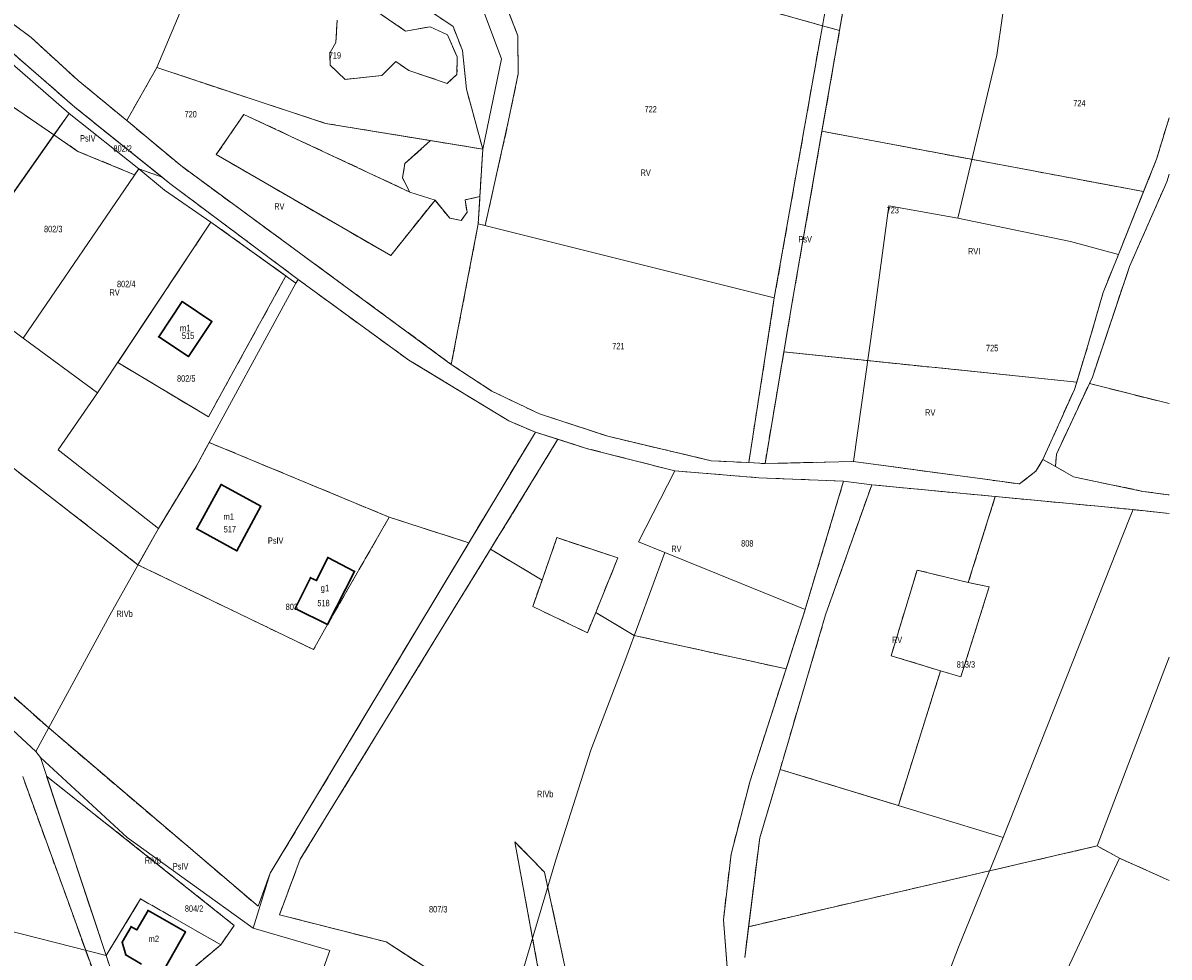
# Model space of a CAD drawing. Header units: metres. Extents: x 7498273 to 7499989, y 5499795 to 5500810.
# Tile 39 of 40: x 7499721 to 7499989, y 5500478 to 5500697. Entities that reach past the tile are written whole.
import ezdxf

# ---------------------------------------------------------------- set-up
doc = ezdxf.new("R2010")
doc.units = ezdxf.units.M
doc.header["$MEASUREMENT"] = 0
doc.linetypes.add('2.25_0.75', pattern=[3, 2.25, -0.75])
doc.layers.get('0').update_dxf_attribs({"color": 2})
for name, color, linetype, lineweight in [('209-oznaczenie konturu klasyfikacyjnego', 7, 'Continuous', 0), ('211-numer działki ewidencyjnej', 7, 'Continuous', 0), ('217-kontur klasyfikacyjny', 7, 'Continuous', 0), ('218-kontur użytku gruntowego', 7, 'Continuous', 0), ('219-działka ewidencyjna', 7, 'Continuous', 0), ('312-budynek ewidencyjny', 7, 'Continuous', 0), ('312-oznaczenie budynku ewidencyjnego', 7, 'Continuous', 0), ('312-oznaczenie budynku ewidencyjnego-Atr117', 7, 'Continuous', 0), ('Punkt budynku', 7, 'Continuous', 0)]:
    doc.layers.add(name, color=color, linetype=linetype, lineweight=lineweight)
doc.styles.get("Standard").update_dxf_attribs({"font": 'Working1250.shx', "width": 0.75})

# ---------------------------------------------------------------- blocks, each defined once
blk = doc.blocks.new('PUNKTBUD')
at = {"color": 0}
blk.add_circle((0, 0), 0.09, dxfattribs=at)

msp = doc.modelspace()

# ---------------------------------------------------------------- linework, layer by layer
at = {"layer": '217-kontur klasyfikacyjny', "color": 3, "linetype": '2.25_0.75', "lineweight": 13, "flags": 128}
for points in [[(7499691.53, 5500716.43), (7499722.55, 5500693.26)], [(7499907.75, 5500695.97), (7499910.86, 5500713.53)], [(7499911.74, 5500694.85), (7499914.73, 5500712.05)], [(7499836.46, 5500693.62), (7499833.37, 5500701.67)], [(7499803.48, 5500699.32), (7499810.16, 5500694.75)], [(7499821.31, 5500695.78), (7499816.55, 5500699.03)], [(7499895.06, 5500699.53), (7499907.75, 5500695.97)], [(7499732.77, 5500676.94), (7499710.9, 5500695.99)], [(7499793.87, 5500692.04), (7499794.18, 5500697.3)], [(7499810.16, 5500694.75), (7499815.98, 5500695.74)], [(7499815.98, 5500695.74), (7499819.99, 5500693.84)], [(7499823.52, 5500690.2), (7499821.31, 5500695.78)], [(7499907.75, 5500695.97), (7499896.49, 5500632.28)], [(7499911.74, 5500694.85), (7499907.75, 5500695.97)], [(7499722.55, 5500693.26), (7499733.56, 5500683.18)], [(7499819.99, 5500693.84), (7499822.28, 5500688.71)], [(7499836.54, 5500684.7), (7499836.46, 5500693.62)], [(7499907.64, 5500671.3), (7499911.74, 5500694.85)], [(7499792.45, 5500689.54), (7499793.87, 5500692.04)], [(7499824.44, 5500681.15), (7499823.52, 5500690.2)], [(7499792.58, 5500686.79), (7499792.45, 5500689.54)], [(7499807.88, 5500687.62), (7499804.62, 5500684.31)], [(7499810.98, 5500685.52), (7499807.88, 5500687.62)], [(7499822.28, 5500688.71), (7499822.22, 5500684.61)], [(7499727.91, 5500670.43), (7499705.92, 5500685.43)], [(7499744.93, 5500673.82), (7499751.95, 5500686.19)], [(7499751.95, 5500686.19), (7499791.46, 5500673.13)], [(7499796.03, 5500683.41), (7499792.58, 5500686.79)], [(7499819.93, 5500682.48), (7499810.98, 5500685.52)], [(7499733.56, 5500683.18), (7499744.93, 5500673.82)], [(7499804.62, 5500684.31), (7499796.03, 5500683.41)], [(7499822.22, 5500684.61), (7499819.93, 5500682.48)], [(7499834.23, 5500673.46), (7499836.54, 5500684.7)], [(7499828.25, 5500667.1), (7499824.44, 5500681.15)], [(7499753.2, 5500660.55), (7499732.77, 5500676.94)], [(7499765.9, 5500665.82), (7499772.34, 5500675.25)], [(7499772.34, 5500675.25), (7499811.21, 5500657.07)], [(7499985.95, 5500664.76), (7499988.876, 5500674.454)], [(7499744.93, 5500673.82), (7499757.58, 5500663.24)], [(7499791.46, 5500673.13), (7499816.06, 5500669.1)], [(7499828.82, 5500649.2), (7499834.23, 5500673.46)], [(7499733.52, 5500666.58), (7499727.91, 5500670.43)], [(7499810.02, 5500663.71), (7499816.06, 5500669.1)], [(7499816.06, 5500669.1), (7499828.25, 5500667.1)], [(7499900.9, 5500632.59), (7499907.64, 5500671.3)], [(7499982.92, 5500657.17), (7499907.64, 5500671.3)], [(7499746.78, 5500661.13), (7499733.52, 5500666.58)], [(7499828.25, 5500667.1), (7499827.59, 5500656)], [(7499806.72, 5500642.18), (7499765.9, 5500665.82)], [(7499809.45, 5500660.39), (7499810.02, 5500663.71)], [(7499982.92, 5500657.17), (7499985.95, 5500664.76)], [(7499747.73, 5500662.52), (7499746.78, 5500661.13)], [(7499753.2, 5500660.55), (7499747.73, 5500662.52)], [(7499757.58, 5500663.24), (7499820.89, 5500616.74)], [(7499988.33, 5500659.45), (7499988.876, 5500661.262)], [(7499755.04, 5500659.07), (7499753.2, 5500660.55)], [(7499785.09, 5500636.56), (7499755.04, 5500659.07)], [(7499811.21, 5500657.07), (7499809.45, 5500660.39)], [(7499979.63, 5500639.67), (7499988.33, 5500659.45)], [(7499827.59, 5500656), (7499824.15, 5500655.21)], [(7499827.59, 5500656), (7499827.21, 5500649.6)], [(7499977.03, 5500642.45), (7499982.92, 5500657.17)], [(7499817.08, 5500655.13), (7499806.72, 5500642.18)], [(7499820.53, 5500650.95), (7499817.08, 5500655.13)], [(7499824.15, 5500655.21), (7499824.58, 5500652.32)], [(7499742.82, 5500617.18), (7499764.64, 5500650.03)], [(7499764.64, 5500650.03), (7499782.19, 5500637.42)], [(7499823.24, 5500650.38), (7499820.53, 5500650.95)], [(7499824.58, 5500652.32), (7499823.24, 5500650.38)], [(7499820.89, 5500616.74), (7499827.21, 5500649.6)], [(7499827.21, 5500649.6), (7499828.82, 5500649.2)], [(7499973.46, 5500633.59), (7499977.03, 5500642.45)], [(7499970.95, 5500613.77), (7499979.63, 5500639.67)], [(7499782.19, 5500637.42), (7499764.06, 5500604.45)], [(7499810.94, 5500617.72), (7499785.09, 5500636.56)], [(7499896.49, 5500632.28), (7499890.51, 5500593.74)], [(7499898.72, 5500619.63), (7499900.9, 5500632.59)], [(7499969.88, 5500621.16), (7499973.46, 5500633.59)], [(7499747.57, 5500569.82), (7499677.4, 5500624.27)], [(7499967.25, 5500612.59), (7499969.88, 5500621.16)], [(7499894.32, 5500593.52), (7499898.72, 5500619.63)], [(7499967.25, 5500612.59), (7499898.72, 5500619.63)], [(7499764.06, 5500604.45), (7499742.82, 5500617.18)], [(7499834.34, 5500603.52), (7499810.94, 5500617.72)], [(7499820.89, 5500616.74), (7499830.36, 5500610.47)], [(7499966.71, 5500610.84), (7499967.25, 5500612.59)], [(7499970.23, 5500612.24), (7499970.95, 5500613.77)], [(7499830.36, 5500610.47), (7499841.51, 5500605.14)], [(7499959.37, 5500594.49), (7499966.71, 5500610.84)], [(7499962.51, 5500595.74), (7499970.23, 5500612.24)], [(7499988.876, 5500607.548), (7499970.23, 5500612.24)], [(7499841.51, 5500605.14), (7499857.51, 5500599.9)], [(7499840.58, 5500600.88), (7499834.34, 5500603.52)], [(7499840.58, 5500600.88), (7499825, 5500574.96)], [(7499845.86, 5500599.2), (7499830.07, 5500573.47)], [(7499845.86, 5500599.2), (7499840.58, 5500600.88)], [(7499852.78, 5500596.99), (7499845.86, 5500599.2)], [(7499857.51, 5500599.9), (7499881.7, 5500594.18)], [(7499764.22, 5500598.47), (7499761.17, 5500592.86)], [(7499806.37, 5500580.96), (7499764.22, 5500598.47)], [(7499873.24, 5500591.79), (7499852.78, 5500596.99)], [(7499881.7, 5500594.18), (7499890.51, 5500593.74)], [(7499890.51, 5500593.74), (7499894.32, 5500593.52)], [(7499894.32, 5500593.52), (7499915.03, 5500594)], [(7499915.03, 5500594), (7499953.85, 5500588.76)], [(7499957.7, 5500591.7), (7499959.37, 5500594.49)], [(7499959.37, 5500594.49), (7499962.29, 5500592.84)], [(7499962.29, 5500592.84), (7499962.51, 5500595.74)], [(7499658.06, 5500592.6), (7499726.67, 5500531.63)], [(7499761.17, 5500592.86), (7499752.34, 5500578.34)], [(7499892.89, 5500590.19), (7499873.24, 5500591.79)], [(7499953.85, 5500588.76), (7499957.7, 5500591.7)], [(7499962.29, 5500592.84), (7499966.49, 5500590.43)], [(7499912.71, 5500589.39), (7499892.89, 5500590.19)], [(7499903.72, 5500559.38), (7499912.71, 5500589.39)], [(7499919.29, 5500588.54), (7499908.5, 5500558.14)], [(7499948.19, 5500585.8), (7499919.29, 5500588.54)], [(7499966.49, 5500590.43), (7499982.73, 5500587.01)], [(7499948.19, 5500585.8), (7499941.88, 5500565.68)], [(7499980.49, 5500582.74), (7499948.19, 5500585.8)], [(7499982.73, 5500587.01), (7499988.876, 5500586.178)], [(7499806.37, 5500580.96), (7499791.93, 5500555.85)], [(7499825, 5500574.96), (7499806.37, 5500580.96)], [(7499988.876, 5500581.811), (7499980.49, 5500582.74)], [(7499752.34, 5500578.34), (7499747.57, 5500569.82)], [(7499778.52, 5500497.64), (7499825, 5500574.96)], [(7499842.13, 5500566.23), (7499845.63, 5500576.18)], [(7499845.63, 5500576.18), (7499859.89, 5500571.44)], [(7499830.07, 5500573.47), (7499785.55, 5500500.92)], [(7499842.13, 5500566.23), (7499830.07, 5500573.47)], [(7499788.66, 5500549.97), (7499747.57, 5500569.82)], [(7499859.89, 5500571.44), (7499854.7, 5500558.68)], [(7499923.83, 5500548.55), (7499929.93, 5500568.6)], [(7499929.93, 5500568.6), (7499941.88, 5500565.68)], [(7499839.95, 5500560.04), (7499842.13, 5500566.23)], [(7499946.76, 5500564.63), (7499940.16, 5500543.57)], [(7499941.88, 5500565.68), (7499946.76, 5500564.63)], [(7499852.78, 5500553.94), (7499839.95, 5500560.04)], [(7499899.25, 5500545.47), (7499903.72, 5500559.38)], [(7499854.7, 5500558.68), (7499852.78, 5500553.94)], [(7499863.69, 5500553.28), (7499854.7, 5500558.68)], [(7499908.5, 5500558.14), (7499897.84, 5500521.95)], [(7499791.93, 5500555.85), (7499788.66, 5500549.97)], [(7499899.25, 5500545.47), (7499863.69, 5500553.28)], [(7499935.4, 5500545.01), (7499923.83, 5500548.55)], [(7499890.84, 5500519.3), (7499899.25, 5500545.47)], [(7499935.4, 5500545.01), (7499925.52, 5500513.48)], [(7499940.16, 5500543.57), (7499935.4, 5500545.01)], [(7499726.67, 5500531.63), (7499775.7, 5500489.91)], [(7499897.84, 5500521.95), (7499893.07, 5500505.89)], [(7499925.52, 5500513.48), (7499897.84, 5500521.95)], [(7499740.24, 5500466.02), (7499720.61, 5500520.24)], [(7499726.16, 5500520.36), (7499740.11, 5500478.38)], [(7499770.11, 5500485.44), (7499726.16, 5500520.36)], [(7499886.37, 5500502.13), (7499890.84, 5500519.3)], [(7499893.07, 5500505.89), (7499890.46, 5500485.13)], [(7499844.69, 5500456.35), (7499835.76, 5500504.99)], [(7499835.76, 5500504.99), (7499842.72, 5500497.85)], [(7499972.03, 5500504.02), (7499890.46, 5500485.13)], [(7499977.31, 5500501.15), (7499972.03, 5500504.02)], [(7499785.55, 5500500.92), (7499780.66, 5500487.93)], [(7499884.57, 5500486.75), (7499886.37, 5500502.13)], [(7499988.876, 5500495.948), (7499977.31, 5500501.15)], [(7499775.7, 5500489.91), (7499778.52, 5500497.64)], [(7499842.72, 5500497.85), (7499851.23, 5500458.52)], [(7499740.11, 5500478.38), (7499748.19, 5500491.62)], [(7499748.19, 5500491.62), (7499766.95, 5500480.9)], [(7499780.66, 5500487.93), (7499805.62, 5500481.56)], [(7499885.71, 5500472.55), (7499884.57, 5500486.75)], [(7499766.95, 5500480.9), (7499770.11, 5500485.44)], [(7499890.46, 5500485.13), (7499889.56, 5500477.93)], [(7499805.62, 5500481.56), (7499844.69, 5500456.35)], [(7499744.5, 5500465.27), (7499740.11, 5500478.38)], [(7499766.95, 5500480.9), (7499757.96, 5500473.34)]]:
    msp.add_lwpolyline(points, dxfattribs=at)
at = {"layer": '218-kontur użytku gruntowego', "color": 3, "linetype": 'Continuous', "lineweight": 13, "flags": 128}
for points in [[(7499722.55, 5500693.26), (7499691.53, 5500716.43)], [(7499907.75, 5500695.97), (7499910.86, 5500713.53)], [(7499911.74, 5500694.85), (7499914.73, 5500712.05)], [(7499836.46, 5500693.62), (7499833.37, 5500701.67)], [(7499810.16, 5500694.75), (7499803.48, 5500699.32)], [(7499821.31, 5500695.78), (7499816.55, 5500699.03)], [(7499895.06, 5500699.53), (7499907.75, 5500695.97)], [(7499732.77, 5500676.94), (7499710.9, 5500695.99)], [(7499794.18, 5500697.3), (7499793.87, 5500692.04)], [(7499815.98, 5500695.74), (7499810.16, 5500694.75)], [(7499819.99, 5500693.84), (7499815.98, 5500695.74)], [(7499823.52, 5500690.2), (7499821.31, 5500695.78)], [(7499907.75, 5500695.97), (7499896.49, 5500632.28)], [(7499911.74, 5500694.85), (7499907.75, 5500695.97)], [(7499709.58, 5500694.48), (7499731.44, 5500675.44)], [(7499733.56, 5500683.18), (7499722.55, 5500693.26)], [(7499822.28, 5500688.71), (7499819.99, 5500693.84)], [(7499836.54, 5500684.7), (7499836.46, 5500693.62)], [(7499907.64, 5500671.3), (7499911.74, 5500694.85)], [(7499793.87, 5500692.04), (7499792.45, 5500689.54)], [(7499824.44, 5500681.15), (7499823.52, 5500690.2)], [(7499792.45, 5500689.54), (7499792.58, 5500686.79)], [(7499804.62, 5500684.31), (7499807.88, 5500687.62)], [(7499807.88, 5500687.62), (7499810.98, 5500685.52)], [(7499822.22, 5500684.61), (7499822.28, 5500688.71)], [(7499727.91, 5500670.43), (7499705.92, 5500685.43)], [(7499744.93, 5500673.82), (7499751.95, 5500686.19)], [(7499751.95, 5500686.19), (7499791.46, 5500673.13)], [(7499792.58, 5500686.79), (7499796.03, 5500683.41)], [(7499810.98, 5500685.52), (7499819.93, 5500682.48)], [(7499744.93, 5500673.82), (7499733.56, 5500683.18)], [(7499796.03, 5500683.41), (7499804.62, 5500684.31)], [(7499819.93, 5500682.48), (7499822.22, 5500684.61)], [(7499834.23, 5500673.46), (7499836.54, 5500684.7)], [(7499828.25, 5500667.1), (7499824.44, 5500681.15)], [(7499753.2, 5500660.55), (7499732.77, 5500676.94)], [(7499731.44, 5500675.44), (7499727.91, 5500670.43)], [(7499772.34, 5500675.25), (7499765.9, 5500665.82)], [(7499811.21, 5500657.07), (7499772.34, 5500675.25)], [(7499985.95, 5500664.76), (7499988.876, 5500674.454)], [(7499757.58, 5500663.24), (7499744.93, 5500673.82)], [(7499791.46, 5500673.13), (7499816.06, 5500669.1)], [(7499828.82, 5500649.2), (7499834.23, 5500673.46)], [(7499727.91, 5500670.43), (7499715.56, 5500652.9)], [(7499733.52, 5500666.58), (7499727.91, 5500670.43)], [(7499810.02, 5500663.71), (7499816.06, 5500669.1)], [(7499816.06, 5500669.1), (7499828.25, 5500667.1)], [(7499900.9, 5500632.59), (7499907.64, 5500671.3)], [(7499982.92, 5500657.17), (7499907.64, 5500671.3)], [(7499746.78, 5500661.13), (7499733.52, 5500666.58)], [(7499828.25, 5500667.1), (7499827.59, 5500656)], [(7499765.9, 5500665.82), (7499806.72, 5500642.18)], [(7499809.45, 5500660.39), (7499810.02, 5500663.71)], [(7499982.92, 5500657.17), (7499985.95, 5500664.76)], [(7499747.73, 5500662.52), (7499746.78, 5500661.13)], [(7499753.2, 5500660.55), (7499747.73, 5500662.52)], [(7499820.89, 5500616.74), (7499757.58, 5500663.24)], [(7499988.33, 5500659.45), (7499988.876, 5500661.262)], [(7499755.04, 5500659.07), (7499753.2, 5500660.55)], [(7499785.09, 5500636.56), (7499755.04, 5500659.07)], [(7499811.21, 5500657.07), (7499809.45, 5500660.39)], [(7499979.63, 5500639.67), (7499988.33, 5500659.45)], [(7499817.08, 5500655.13), (7499811.21, 5500657.07)], [(7499827.59, 5500656), (7499824.15, 5500655.21)], [(7499827.59, 5500656), (7499827.21, 5500649.6)], [(7499977.03, 5500642.45), (7499982.92, 5500657.17)], [(7499806.72, 5500642.18), (7499817.08, 5500655.13)], [(7499820.53, 5500650.95), (7499817.08, 5500655.13)], [(7499824.15, 5500655.21), (7499824.58, 5500652.32)], [(7499742.82, 5500617.18), (7499764.64, 5500650.03)], [(7499764.64, 5500650.03), (7499782.19, 5500637.42)], [(7499823.24, 5500650.38), (7499820.53, 5500650.95)], [(7499824.58, 5500652.32), (7499823.24, 5500650.38)], [(7499820.89, 5500616.74), (7499827.21, 5500649.6)], [(7499827.21, 5500649.6), (7499828.82, 5500649.2)], [(7499973.46, 5500633.59), (7499977.03, 5500642.45)], [(7499970.95, 5500613.77), (7499979.63, 5500639.67)], [(7499782.19, 5500637.42), (7499764.06, 5500604.45)], [(7499810.94, 5500617.72), (7499785.09, 5500636.56)], [(7499896.49, 5500632.28), (7499890.51, 5500593.74)], [(7499898.72, 5500619.63), (7499900.9, 5500632.59)], [(7499969.88, 5500621.16), (7499973.46, 5500633.59)], [(7499747.57, 5500569.82), (7499677.4, 5500624.27)], [(7499967.25, 5500612.59), (7499969.88, 5500621.16)], [(7499894.32, 5500593.52), (7499898.72, 5500619.63)], [(7499967.25, 5500612.59), (7499898.72, 5500619.63)], [(7499764.06, 5500604.45), (7499742.82, 5500617.18)], [(7499834.34, 5500603.52), (7499810.94, 5500617.72)], [(7499830.36, 5500610.47), (7499820.89, 5500616.74)], [(7499966.71, 5500610.84), (7499967.25, 5500612.59)], [(7499970.23, 5500612.24), (7499970.95, 5500613.77)], [(7499841.51, 5500605.14), (7499830.36, 5500610.47)], [(7499959.37, 5500594.49), (7499966.71, 5500610.84)], [(7499962.51, 5500595.74), (7499970.23, 5500612.24)], [(7499988.876, 5500607.548), (7499970.23, 5500612.24)], [(7499857.51, 5500599.9), (7499841.51, 5500605.14)], [(7499840.58, 5500600.88), (7499834.34, 5500603.52)], [(7499825, 5500574.96), (7499840.58, 5500600.88)], [(7499845.86, 5500599.2), (7499830.07, 5500573.47)], [(7499845.86, 5500599.2), (7499840.58, 5500600.88)], [(7499852.78, 5500596.99), (7499845.86, 5500599.2)], [(7499881.7, 5500594.18), (7499857.51, 5500599.9)], [(7499761.17, 5500592.86), (7499764.22, 5500598.47)], [(7499764.22, 5500598.47), (7499806.37, 5500580.96)], [(7499873.24, 5500591.79), (7499852.78, 5500596.99)], [(7499890.51, 5500593.74), (7499881.7, 5500594.18)], [(7499890.51, 5500593.74), (7499894.32, 5500593.52)], [(7499894.32, 5500593.52), (7499915.03, 5500594)], [(7499915.03, 5500594), (7499953.85, 5500588.76)], [(7499957.7, 5500591.7), (7499959.37, 5500594.49)], [(7499959.37, 5500594.49), (7499962.29, 5500592.84)], [(7499962.29, 5500592.84), (7499962.51, 5500595.74)], [(7499658.06, 5500592.6), (7499726.67, 5500531.63)], [(7499752.34, 5500578.34), (7499761.17, 5500592.86)], [(7499892.89, 5500590.19), (7499873.24, 5500591.79)], [(7499953.85, 5500588.76), (7499957.7, 5500591.7)], [(7499962.29, 5500592.84), (7499966.49, 5500590.43)], [(7499912.71, 5500589.39), (7499892.89, 5500590.19)], [(7499903.72, 5500559.38), (7499912.71, 5500589.39)], [(7499919.29, 5500588.54), (7499908.5, 5500558.14)], [(7499948.19, 5500585.8), (7499919.29, 5500588.54)], [(7499966.49, 5500590.43), (7499982.73, 5500587.01)], [(7499948.19, 5500585.8), (7499941.88, 5500565.68)], [(7499980.49, 5500582.74), (7499948.19, 5500585.8)], [(7499982.73, 5500587.01), (7499988.876, 5500586.178)], [(7499806.37, 5500580.96), (7499791.93, 5500555.85)], [(7499825, 5500574.96), (7499806.37, 5500580.96)], [(7499988.876, 5500581.811), (7499980.49, 5500582.74)], [(7499747.57, 5500569.82), (7499752.34, 5500578.34)], [(7499778.52, 5500497.64), (7499825, 5500574.96)], [(7499842.13, 5500566.23), (7499845.63, 5500576.18)], [(7499845.63, 5500576.18), (7499859.89, 5500571.44)], [(7499830.07, 5500573.47), (7499785.55, 5500500.92)], [(7499842.13, 5500566.23), (7499830.07, 5500573.47)], [(7499788.66, 5500549.97), (7499747.57, 5500569.82)], [(7499859.89, 5500571.44), (7499854.7, 5500558.68)], [(7499923.83, 5500548.55), (7499929.93, 5500568.6)], [(7499929.93, 5500568.6), (7499941.88, 5500565.68)], [(7499839.95, 5500560.04), (7499842.13, 5500566.23)], [(7499946.76, 5500564.63), (7499940.16, 5500543.57)], [(7499941.88, 5500565.68), (7499946.76, 5500564.63)], [(7499852.78, 5500553.94), (7499839.95, 5500560.04)], [(7499899.25, 5500545.47), (7499903.72, 5500559.38)], [(7499854.7, 5500558.68), (7499852.78, 5500553.94)], [(7499863.69, 5500553.28), (7499854.7, 5500558.68)], [(7499908.5, 5500558.14), (7499897.84, 5500521.95)], [(7499791.93, 5500555.85), (7499788.66, 5500549.97)], [(7499899.25, 5500545.47), (7499863.69, 5500553.28)], [(7499935.4, 5500545.01), (7499923.83, 5500548.55)], [(7499890.84, 5500519.3), (7499899.25, 5500545.47)], [(7499935.4, 5500545.01), (7499925.52, 5500513.48)], [(7499940.16, 5500543.57), (7499935.4, 5500545.01)], [(7499726.67, 5500531.63), (7499775.7, 5500489.91)], [(7499897.84, 5500521.95), (7499893.07, 5500505.89)], [(7499925.52, 5500513.48), (7499897.84, 5500521.95)], [(7499740.24, 5500466.02), (7499720.61, 5500520.24)], [(7499726.16, 5500520.36), (7499740.11, 5500478.38)], [(7499770.11, 5500485.44), (7499726.16, 5500520.36)], [(7499886.37, 5500502.13), (7499890.84, 5500519.3)], [(7499893.07, 5500505.89), (7499890.46, 5500485.13)], [(7499844.69, 5500456.35), (7499835.76, 5500504.99)], [(7499835.76, 5500504.99), (7499842.72, 5500497.85)], [(7499972.03, 5500504.02), (7499890.46, 5500485.13)], [(7499977.31, 5500501.15), (7499972.03, 5500504.02)], [(7499785.55, 5500500.92), (7499780.66, 5500487.93)], [(7499884.57, 5500486.75), (7499886.37, 5500502.13)], [(7499988.876, 5500495.948), (7499977.31, 5500501.15)], [(7499775.7, 5500489.91), (7499778.52, 5500497.64)], [(7499842.72, 5500497.85), (7499851.23, 5500458.52)], [(7499740.11, 5500478.38), (7499748.19, 5500491.62)], [(7499748.19, 5500491.62), (7499766.95, 5500480.9)], [(7499780.66, 5500487.93), (7499805.62, 5500481.56)], [(7499885.71, 5500472.55), (7499884.57, 5500486.75)], [(7499766.95, 5500480.9), (7499770.11, 5500485.44)], [(7499890.46, 5500485.13), (7499889.56, 5500477.93)], [(7499805.62, 5500481.56), (7499844.69, 5500456.35)], [(7499740.11, 5500478.38), (7499744.5, 5500465.27)], [(7499757.96, 5500473.34), (7499766.95, 5500480.9)]]:
    msp.add_lwpolyline(points, dxfattribs=at)
at = {"layer": '219-działka ewidencyjna', "color": 3, "linetype": 'Continuous', "lineweight": 13, "flags": 128}
for points in [[(7499722.55, 5500693.26), (7499691.53, 5500716.43)], [(7499763.74, 5500714.23), (7499751.95, 5500686.19)], [(7499900.9, 5500632.59), (7499914.73, 5500712.05)], [(7499948.6, 5500689.08), (7499951.21, 5500707.59)], [(7499827.83, 5500701.11), (7499832.62, 5500688.22)], [(7499710.9, 5500695.99), (7499732.77, 5500676.94)], [(7499731.44, 5500675.44), (7499709.58, 5500694.48)], [(7499722.55, 5500693.26), (7499733.56, 5500683.18)], [(7499832.62, 5500688.22), (7499828.25, 5500667.1)], [(7499939.46, 5500650.94), (7499948.6, 5500689.08)], [(7499744.93, 5500673.82), (7499751.95, 5500686.19)], [(7499751.95, 5500686.19), (7499791.46, 5500673.13)], [(7499733.56, 5500683.18), (7499744.93, 5500673.82)], [(7499732.77, 5500676.94), (7499755.04, 5500659.07)], [(7499703.43, 5500635.69), (7499731.44, 5500675.44)], [(7499731.44, 5500675.44), (7499747.73, 5500662.52)], [(7499985.95, 5500664.76), (7499988.876, 5500674.454)], [(7499744.93, 5500673.82), (7499757.58, 5500663.24)], [(7499791.46, 5500673.13), (7499828.25, 5500667.1)], [(7499827.21, 5500649.6), (7499828.25, 5500667.1)], [(7499977.03, 5500642.45), (7499985.95, 5500664.76)], [(7499720.67, 5500622.88), (7499747.73, 5500662.52)], [(7499747.73, 5500662.52), (7499753.79, 5500657.51)], [(7499757.58, 5500663.24), (7499820.89, 5500616.74)], [(7499988.33, 5500659.45), (7499988.876, 5500661.262)], [(7499755.04, 5500659.07), (7499785.09, 5500636.56)], [(7499979.63, 5500639.67), (7499988.33, 5500659.45)], [(7499753.79, 5500657.51), (7499764.64, 5500650.03)], [(7499919.63, 5500626.6), (7499923.32, 5500653.86)], [(7499923.32, 5500653.86), (7499939.46, 5500650.94)], [(7499738.09, 5500610.06), (7499764.64, 5500650.03)], [(7499764.64, 5500650.03), (7499784.51, 5500635.75)], [(7499939.46, 5500650.94), (7499965.84, 5500645.45)], [(7499820.89, 5500616.74), (7499827.21, 5500649.6)], [(7499896.49, 5500632.28), (7499827.21, 5500649.6)], [(7499965.84, 5500645.45), (7499977.03, 5500642.45)], [(7499973.46, 5500633.59), (7499977.03, 5500642.45)], [(7499970.95, 5500613.77), (7499979.63, 5500639.67)], [(7499784.51, 5500635.75), (7499785.09, 5500636.56)], [(7499785.09, 5500636.56), (7499810.94, 5500617.72)], [(7499703.43, 5500635.69), (7499720.67, 5500622.88)], [(7499761.17, 5500592.86), (7499784.51, 5500635.75)], [(7499890.51, 5500593.74), (7499896.49, 5500632.28)], [(7499894.32, 5500593.52), (7499900.9, 5500632.59)], [(7499969.88, 5500621.16), (7499973.46, 5500633.59)], [(7499915.03, 5500594), (7499919.63, 5500626.6)], [(7499720.67, 5500622.88), (7499738.09, 5500610.06)], [(7499966.71, 5500610.84), (7499969.88, 5500621.16)], [(7499810.94, 5500617.72), (7499834.34, 5500603.52)], [(7499830.36, 5500610.47), (7499820.89, 5500616.74)], [(7499962.51, 5500595.74), (7499970.95, 5500613.77)], [(7499728.91, 5500596.76), (7499738.09, 5500610.06)], [(7499830.36, 5500610.47), (7499841.51, 5500605.14)], [(7499959.37, 5500594.49), (7499966.71, 5500610.84)], [(7499841.51, 5500605.14), (7499857.51, 5500599.9)], [(7499834.34, 5500603.52), (7499840.58, 5500600.88)], [(7499778.52, 5500497.64), (7499840.58, 5500600.88)], [(7499840.58, 5500600.88), (7499852.78, 5500596.99)], [(7499857.51, 5500599.9), (7499881.7, 5500594.18)], [(7499728.91, 5500596.76), (7499752.34, 5500578.34)], [(7499873.24, 5500591.79), (7499852.78, 5500596.99)], [(7499881.7, 5500594.18), (7499890.51, 5500593.74)], [(7499890.51, 5500593.74), (7499894.32, 5500593.52)], [(7499894.32, 5500593.52), (7499915.03, 5500594)], [(7499915.03, 5500594), (7499953.85, 5500588.76)], [(7499957.7, 5500591.7), (7499959.37, 5500594.49)], [(7499959.37, 5500594.49), (7499962.29, 5500592.84)], [(7499962.29, 5500592.84), (7499962.51, 5500595.74)], [(7499752.34, 5500578.34), (7499761.17, 5500592.86)], [(7499873.24, 5500591.79), (7499864.72, 5500575.23)], [(7499873.24, 5500591.79), (7499892.89, 5500590.19)], [(7499953.85, 5500588.76), (7499957.7, 5500591.7)], [(7499962.29, 5500592.84), (7499966.49, 5500590.43)], [(7499892.89, 5500590.19), (7499912.71, 5500589.39)], [(7499903.72, 5500559.38), (7499912.71, 5500589.39)], [(7499908.5, 5500558.14), (7499919.29, 5500588.54)], [(7499912.71, 5500589.39), (7499919.29, 5500588.54)], [(7499919.29, 5500588.54), (7499980.49, 5500582.74)], [(7499966.49, 5500590.43), (7499982.73, 5500587.01)], [(7499982.73, 5500587.01), (7499988.876, 5500586.178)], [(7499950.08, 5500505.97), (7499979.57, 5500580.49)], [(7499979.57, 5500580.49), (7499980.49, 5500582.74)], [(7499980.49, 5500582.74), (7499988.876, 5500581.811)], [(7499740.98, 5500558.04), (7499752.34, 5500578.34)], [(7499864.72, 5500575.23), (7499870.86, 5500572.69)], [(7499861.71, 5500547.9), (7499870.86, 5500572.69)], [(7499870.86, 5500572.69), (7499903.72, 5500559.38)], [(7499890.84, 5500519.3), (7499903.72, 5500559.38)], [(7499740.98, 5500558.04), (7499723.7, 5500526.16)], [(7499897.84, 5500521.95), (7499908.5, 5500558.14)], [(7499972.03, 5500504.02), (7499988.876, 5500548.205)], [(7499853.58, 5500526.45), (7499861.71, 5500547.9)], [(7499703.92, 5500544.39), (7499723.7, 5500526.16)], [(7499723.7, 5500526.16), (7499724.73, 5500524.73)], [(7499724.73, 5500524.73), (7499740.11, 5500478.38)], [(7499724.73, 5500524.73), (7499745.04, 5500505.97)], [(7499845.34, 5500500.79), (7499853.58, 5500526.45)], [(7499893.07, 5500505.89), (7499897.84, 5500521.95)], [(7499897.84, 5500521.95), (7499950.08, 5500505.97)], [(7499886.37, 5500502.13), (7499890.84, 5500519.3)], [(7499745.04, 5500505.97), (7499774.52, 5500484.82)], [(7499889.56, 5500477.93), (7499893.07, 5500505.89)], [(7499939.56, 5500480.36), (7499950.08, 5500505.97)], [(7499972.03, 5500504.02), (7499977.31, 5500501.15)], [(7499828.16, 5500443.04), (7499845.34, 5500500.79)], [(7499884.57, 5500486.75), (7499886.37, 5500502.13)], [(7499942.21, 5500426.39), (7499977.31, 5500501.15)], [(7499778.52, 5500497.64), (7499774.52, 5500484.82)], [(7499676.04, 5500494.67), (7499740.11, 5500478.38)], [(7499884.57, 5500486.75), (7499886.1, 5500467.61)], [(7499774.52, 5500484.82), (7499792.43, 5500479.56)], [(7499740.11, 5500478.38), (7499746.04, 5500460.68)], [(7499784.04, 5500455.98), (7499792.43, 5500479.56)], [(7499928.28, 5500450.71), (7499939.56, 5500480.36)]]:
    msp.add_lwpolyline(points, dxfattribs=at)
at = {"layer": '312-budynek ewidencyjny', "color": 7, "linetype": 'Continuous', "lineweight": 30, "flags": 128}
for points in [[(7499752.42, 5500623.19), (7499757.88, 5500631.42)], [(7499757.88, 5500631.42), (7499764.85, 5500626.76)], [(7499764.85, 5500626.76), (7499759.4, 5500618.56)], [(7499759.4, 5500618.56), (7499752.42, 5500623.19)], [(7499761.31, 5500578.22), (7499767.02, 5500588.6)], [(7499767.02, 5500588.6), (7499776.33, 5500583.55)], [(7499776.33, 5500583.55), (7499770.69, 5500573.09)], [(7499770.69, 5500573.09), (7499761.31, 5500578.22)], [(7499789.32, 5500566.13), (7499791.98, 5500571.52)], [(7499791.98, 5500571.52), (7499798.26, 5500568.29)], [(7499784.38, 5500559.63), (7499787.93, 5500566.81)], [(7499787.93, 5500566.81), (7499789.32, 5500566.13)], [(7499798.26, 5500568.29), (7499791.93, 5500555.85)], [(7499791.93, 5500555.85), (7499784.38, 5500559.63)], [(7499747.29, 5500484.37), (7499749.92, 5500488.93)], [(7499749.92, 5500488.93), (7499758.65, 5500483.9)], [(7499743.85, 5500481.51), (7499745.96, 5500485.13)], [(7499745.96, 5500485.13), (7499747.29, 5500484.37)], [(7499758.65, 5500483.9), (7499753.67, 5500475.1)], [(7499744.69, 5500478.52), (7499743.85, 5500481.51)], [(7499748.39, 5500476.38), (7499744.69, 5500478.52)]]:
    msp.add_lwpolyline(points, dxfattribs=at)

# ---------------------------------------------------------------- block references
at = {"layer": 'Punkt budynku', "color": 5, "linetype": 'Continuous', "lineweight": 13}
for p in [(7499757.88, 5500631.42), (7499764.85, 5500626.76), (7499752.42, 5500623.19), (7499759.4, 5500618.56), (7499767.02, 5500588.6), (7499776.33, 5500583.55), (7499761.31, 5500578.22), (7499770.69, 5500573.09), (7499791.98, 5500571.52), (7499787.93, 5500566.81), (7499798.26, 5500568.29), (7499789.32, 5500566.13), (7499784.38, 5500559.63), (7499791.93, 5500555.85), (7499749.92, 5500488.93), (7499745.96, 5500485.13), (7499747.29, 5500484.37), (7499758.65, 5500483.9), (7499743.85, 5500481.51), (7499744.69, 5500478.52)]:
    msp.add_blockref('PUNKTBUD', p, dxfattribs=at)

# ---------------------------------------------------------------- texts
at = {"layer": '209-oznaczenie konturu klasyfikacyjnego', "color": 3, "linetype": 'Continuous', "lineweight": 13, "char_height": 1.5, "attachment_point": 7, "line_spacing_factor": 0.6}
for s, insert in [('\\H1x;\\W0.79;PsIV', (7499734.01, 5500668.86)), ('\\H1x;\\W0.79;RV', (7499865.19, 5500660.85)), ('\\H1x;\\W0.79;RV', (7499779.46, 5500652.95)), ('\\H1x;\\W0.79;PsV', (7499902.13, 5500645.25)), ('\\H1x;\\W0.79;RVI', (7499941.82, 5500642.45)), ('\\H1x;\\W0.79;RV', (7499740.9, 5500632.82)), ('\\H1x;\\W0.79;RV', (7499931.79, 5500604.7)), ('\\H1x;\\W0.79;PsIV', (7499777.97, 5500574.72)), ('\\H1x;\\W0.79;RV', (7499872.39, 5500572.84)), ('\\H1x;\\W0.79;RIVb', (7499742.53, 5500557.59)), ('\\H1x;\\W0.79;RV', (7499924.02, 5500551.51)), ('\\H1x;\\W0.79;RIVb', (7499840.96, 5500515.41)), ('\\H1x;\\W0.79;RIVb', (7499749.14, 5500499.87)), ('\\H1x;\\W0.79;PsIV', (7499755.71, 5500498.48))]:
    msp.add_mtext(s, dxfattribs=dict(at, insert=insert))
at = {"layer": '211-numer działki ewidencyjnej', "color": 3, "linetype": 'Continuous', "lineweight": 13, "char_height": 1.5, "attachment_point": 1, "line_spacing_factor": 0.6}
for s, insert in [('\\H1x;\\W0.79;719', (7499792.22, 5500689.8)), ('\\H1x;\\W0.79;722', (7499866.11, 5500677.19)), ('\\H1x;\\W0.79;724', (7499966.46, 5500678.61)), ('\\H1x;\\W0.79;720', (7499758.46, 5500676.02)), ('\\H1x;\\W0.79;802/2', (7499741.83, 5500668)), ('\\H1x;\\W0.79;723', (7499922.77, 5500653.57)), ('\\H1x;\\W0.79;802/3', (7499725.58, 5500649.16)), ('\\H1x;\\W0.79;802/4', (7499742.66, 5500636.29)), ('\\H1x;\\W0.79;721', (7499858.56, 5500621.77)), ('\\H1x;\\W0.79;725', (7499946.03, 5500621.31)), ('\\H1x;\\W0.79;802/5', (7499756.71, 5500614.19)), ('\\H1x;\\W0.79;808', (7499888.72, 5500575.59)), ('\\H1x;\\W0.79;803', (7499782.14, 5500560.74)), ('\\H1x;\\W0.79;813/3', (7499939.17, 5500547.26)), ('\\H1x;\\W0.79;804/2', (7499758.54, 5500490.12)), ('\\H1x;\\W0.79;807/3', (7499815.68, 5500489.96))]:
    msp.add_mtext(s, dxfattribs=dict(at, insert=insert))
at = {"layer": '312-oznaczenie budynku ewidencyjnego', "color": 7, "linetype": 'Continuous', "lineweight": 13, "char_height": 1.5, "attachment_point": 1, "line_spacing_factor": 0.6}
for s, insert in [('\\H1x;\\W0.79;515', (7499757.85, 5500624.2)), ('\\H1x;\\W0.79;517', (7499767.64, 5500578.89)), ('\\H1x;\\W0.79;518', (7499789.55, 5500561.62))]:
    msp.add_mtext(s, dxfattribs=dict(at, insert=insert))
at = {"layer": '312-oznaczenie budynku ewidencyjnego-Atr117', "color": 7, "char_height": 1.5, "attachment_point": 8, "line_spacing_factor": 0.6}
for s, insert in [('\\H1x;\\W0.9;m1', (7499758.64, 5500624.49)), ('\\H1x;\\W0.9;m1', (7499768.82, 5500580.35)), ('\\H1x;\\W0.9;g1', (7499791.32, 5500563.19)), ('\\H1x;\\W0.9;m2', (7499751.25, 5500481.52))]:
    msp.add_mtext(s, dxfattribs=dict(at, insert=insert))

doc.saveas('drawing.dxf')
